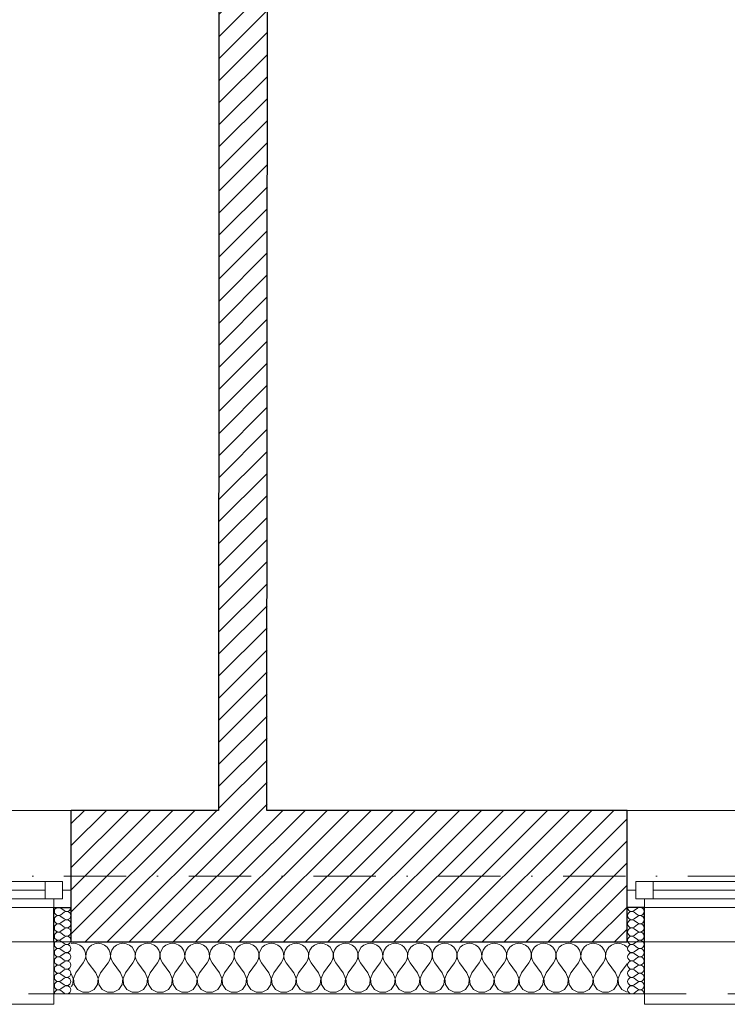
# Model space of a CAD drawing. Header units: millimetres. Extents: x 172139 to 266886, y 89395 to 138225.
# Tile 51 of 94: x 211631 to 213673, y 106825 to 109668. Entities that reach past the tile are written whole.
import ezdxf

# ---------------------------------------------------------------- set-up
doc = ezdxf.new("R2010")
doc.units = ezdxf.units.MM
doc.header["$MEASUREMENT"] = 0
doc.linetypes.add('Kropki i Kreski', pattern=[360, 180, -90, 0, -90])
doc.linetypes.add('Przerywana', pattern=[240, 120, -120])
for name, color, linetype in [('Konstrukcja - Siatki mod', 7, 'Continuous'), ('KR_INW', 7, 'Continuous'), ('NAPIS_SODON', 7, 'Continuous'), ('Okna ArchiCADa', 7, 'Continuous')]:
    doc.layers.add(name, color=color, linetype=linetype)
doc.layers.add('Konstrukcja - Siatki mod_Nr_pióra__48', color=7, linetype='Continuous', lineweight=15, true_color=0xa80f02)
doc.layers.add('KR_INW_Nr_pióra__102', color=7, linetype='Continuous', lineweight=5, true_color=0xcccccc)
for name, color, linetype, lineweight in [('KR_INW_Nr_pióra__101', 252, 'Continuous', 5), ('KR_INW_Nr_pióra__27', 7, 'Continuous', 25), ('KR_INW_Nr_pióra__47', 7, 'Continuous', 15), ('NAPIS_SODON_Nr_pióra__1', 7, 'Continuous', 13), ('Okna ArchiCADa_Nr_pióra__1', 7, 'Continuous', 13), ('Okna ArchiCADa_Nr_pióra__27', 7, 'Continuous', 25)]:
    doc.layers.add(name, color=color, linetype=linetype, lineweight=lineweight)
pattern_1 = [(45, (0, 0), (-31.819804, 31.819804), [])]

# ---------------------------------------------------------------- blocks, each defined once
blk = doc.blocks.new('Strop_1', base_point=(179225, 121523.3))
at = {"layer": 'NAPIS_SODON_Nr_pióra__1', "linetype": 'Continuous', "flags": 128}
blk.add_lwpolyline([(179225, 121523.3), (179225.9, 107003.8), (250898.3, 107008.3), (250897.4, 121527.8)], close=True, dxfattribs=at)
blk = doc.blocks.new('*X162')
at = {"layer": 'KR_INW_Nr_pióra__102', "linetype": 'Continuous'}
for p, q in [((211785.7, 107001.6), (211779.6, 107000.7)), ((211795.5, 107000.2), (211785.7, 107001.6)), ((211804.5, 106996.2), (211795.5, 107000.2)), ((211812.1, 106989.9), (211804.5, 106996.2)), ((211838.4, 106996.2), (211830.8, 106989.9)), ((211847.4, 107000.2), (211838.4, 106996.2)), ((211857.1, 107001.6), (211847.4, 107000.2)), ((211866.9, 107000.2), (211857.1, 107001.6)), ((211875.9, 106996.2), (211866.9, 107000.2)), ((211883.5, 106989.9), (211875.9, 106996.2)), ((211909.8, 106996.2), (211902.2, 106989.9)), ((211918.8, 107000.2), (211909.8, 106996.2)), ((211928.6, 107001.6), (211918.8, 107000.2)), ((211938.3, 107000.2), (211928.6, 107001.6)), ((211947.3, 106996.2), (211938.3, 107000.2)), ((211954.9, 106989.9), (211947.3, 106996.2)), ((211981.2, 106996.2), (211973.6, 106989.9)), ((211990.2, 107000.2), (211981.2, 106996.2)), ((212000, 107001.6), (211990.2, 107000.2)), ((212009.8, 107000.2), (212000, 107001.6)), ((212018.8, 106996.2), (212009.8, 107000.2)), ((212026.4, 106989.9), (212018.8, 106996.2)), ((212052.7, 106996.2), (212045.1, 106989.9)), ((212061.7, 107000.2), (212052.7, 106996.2)), ((212071.4, 107001.6), (212061.7, 107000.2)), ((212081.2, 107000.2), (212071.4, 107001.6)), ((212090.2, 106996.2), (212081.2, 107000.2)), ((212097.8, 106989.9), (212090.2, 106996.2)), ((212124.1, 106996.2), (212116.5, 106989.9)), ((212133.1, 107000.2), (212124.1, 106996.2)), ((212142.9, 107001.6), (212133.1, 107000.2)), ((212152.6, 107000.2), (212142.9, 107001.6)), ((212161.6, 106996.2), (212152.6, 107000.2)), ((212169.2, 106989.9), (212161.6, 106996.2)), ((212195.5, 106996.2), (212187.9, 106989.9)), ((212204.5, 107000.2), (212195.5, 106996.2)), ((212214.3, 107001.6), (212204.5, 107000.2)), ((212224, 107000.2), (212214.3, 107001.6)), ((212233.1, 106996.2), (212224, 107000.2)), ((212240.6, 106989.9), (212233.1, 106996.2)), ((212266.9, 106996.2), (212259.4, 106989.9)), ((212276, 107000.2), (212266.9, 106996.2)), ((212285.7, 107001.6), (212276, 107000.2)), ((212295.5, 107000.2), (212285.7, 107001.6)), ((212304.5, 106996.2), (212295.5, 107000.2)), ((212312.1, 106989.9), (212304.5, 106996.2)), ((212338.4, 106996.2), (212330.8, 106989.9)), ((212347.4, 107000.2), (212338.4, 106996.2)), ((212357.1, 107001.6), (212347.4, 107000.2)), ((212366.9, 107000.2), (212357.1, 107001.6)), ((212375.9, 106996.2), (212366.9, 107000.2)), ((212383.5, 106989.9), (212375.9, 106996.2)), ((212409.8, 106996.2), (212402.2, 106989.9)), ((212418.8, 107000.2), (212409.8, 106996.2)), ((212428.6, 107001.6), (212418.8, 107000.2)), ((212438.3, 107000.2), (212428.6, 107001.6)), ((212447.3, 106996.2), (212438.3, 107000.2)), ((212454.9, 106989.9), (212447.3, 106996.2)), ((212481.2, 106996.2), (212473.6, 106989.9)), ((212490.2, 107000.2), (212481.2, 106996.2)), ((212500, 107001.6), (212490.2, 107000.2)), ((212509.8, 107000.2), (212500, 107001.6)), ((212518.8, 106996.2), (212509.8, 107000.2)), ((212526.4, 106989.9), (212518.8, 106996.2)), ((212552.7, 106996.2), (212545.1, 106989.9)), ((212561.7, 107000.2), (212552.7, 106996.2)), ((212571.4, 107001.6), (212561.7, 107000.2)), ((212581.2, 107000.2), (212571.4, 107001.6)), ((212590.2, 106996.2), (212581.2, 107000.2)), ((212597.8, 106989.9), (212590.2, 106996.2)), ((212624.1, 106996.2), (212616.5, 106989.9)), ((212633.1, 107000.2), (212624.1, 106996.2)), ((212642.9, 107001.6), (212633.1, 107000.2)), ((212652.6, 107000.2), (212642.9, 107001.6)), ((212661.6, 106996.2), (212652.6, 107000.2)), ((212669.2, 106989.9), (212661.6, 106996.2)), ((212695.5, 106996.2), (212687.9, 106989.9)), ((212704.5, 107000.2), (212695.5, 106996.2)), ((212714.3, 107001.6), (212704.5, 107000.2)), ((212724, 107000.2), (212714.3, 107001.6)), ((212733.1, 106996.2), (212724, 107000.2)), ((212740.6, 106989.9), (212733.1, 106996.2)), ((212766.9, 106996.2), (212759.4, 106989.9)), ((212776, 107000.2), (212766.9, 106996.2)), ((212785.7, 107001.6), (212776, 107000.2)), ((212795.5, 107000.2), (212785.7, 107001.6)), ((212804.5, 106996.2), (212795.5, 107000.2)), ((212812.1, 106989.9), (212804.5, 106996.2)), ((212838.4, 106996.2), (212830.8, 106989.9)), ((212847.4, 107000.2), (212838.4, 106996.2)), ((212857.1, 107001.6), (212847.4, 107000.2)), ((212866.9, 107000.2), (212857.1, 107001.6)), ((212875.9, 106996.2), (212866.9, 107000.2)), ((212883.5, 106989.9), (212875.9, 106996.2)), ((212909.8, 106996.2), (212902.2, 106989.9)), ((212918.8, 107000.2), (212909.8, 106996.2)), ((212928.6, 107001.6), (212918.8, 107000.2)), ((212938.3, 107000.2), (212928.6, 107001.6)), ((212947.3, 106996.2), (212938.3, 107000.2)), ((212954.9, 106989.9), (212947.3, 106996.2)), ((212981.2, 106996.2), (212973.6, 106989.9)), ((212990.2, 107000.2), (212981.2, 106996.2)), ((213000, 107001.6), (212990.2, 107000.2)), ((213009.8, 107000.2), (213000, 107001.6)), ((213018.8, 106996.2), (213009.8, 107000.2)), ((213026.4, 106989.9), (213018.8, 106996.2)), ((213052.7, 106996.2), (213045.1, 106989.9)), ((213061.7, 107000.2), (213052.7, 106996.2)), ((213071.4, 107001.6), (213061.7, 107000.2)), ((213081.2, 107000.2), (213071.4, 107001.6)), ((213090.2, 106996.2), (213081.2, 107000.2)), ((213097.8, 106989.9), (213090.2, 106996.2)), ((213124.1, 106996.2), (213116.5, 106989.9)), ((213133.1, 107000.2), (213124.1, 106996.2)), ((213142.9, 107001.6), (213133.1, 107000.2)), ((213152.6, 107000.2), (213142.9, 107001.6)), ((213161.6, 106996.2), (213152.6, 107000.2)), ((213169.2, 106989.9), (213161.6, 106996.2)), ((213195.5, 106996.2), (213187.9, 106989.9)), ((213204.5, 107000.2), (213195.5, 106996.2)), ((213214.3, 107001.6), (213204.5, 107000.2)), ((213224, 107000.2), (213214.3, 107001.6)), ((213233.1, 106996.2), (213224, 107000.2)), ((213240.6, 106989.9), (213233.1, 106996.2)), ((213266.9, 106996.2), (213259.4, 106989.9)), ((213276, 107000.2), (213266.9, 106996.2)), ((213285.7, 107001.6), (213276, 107000.2)), ((213295.5, 107000.2), (213285.7, 107001.6)), ((213304.5, 106996.2), (213295.5, 107000.2)), ((213312.1, 106989.9), (213304.5, 106996.2)), ((213338.4, 106996.2), (213330.8, 106989.9)), ((213347.4, 107000.2), (213338.4, 106996.2)), ((213357.1, 107001.6), (213347.4, 107000.2)), ((213366.9, 107000.2), (213357.1, 107001.6)), ((213375.9, 106996.2), (213366.9, 107000.2)), ((213383.5, 106989.9), (213375.9, 106996.2)), ((211817.7, 106981.8), (211812.1, 106989.9)), ((211820.8, 106972.5), (211817.7, 106981.8)), ((211821.3, 106962.6), (211820.8, 106972.5)), ((211822.1, 106972.5), (211821.6, 106962.6)), ((211825.2, 106981.8), (211822.1, 106972.5)), ((211830.8, 106989.9), (211825.2, 106981.8)), ((211889.1, 106981.8), (211883.5, 106989.9)), ((211892.2, 106972.5), (211889.1, 106981.8)), ((211892.7, 106962.6), (211892.2, 106972.5)), ((211893.5, 106972.5), (211893, 106962.6)), ((211896.6, 106981.8), (211893.5, 106972.5)), ((211902.2, 106989.9), (211896.6, 106981.8)), ((211960.5, 106981.8), (211954.9, 106989.9)), ((211963.7, 106972.5), (211960.5, 106981.8)), ((211964.1, 106962.6), (211963.7, 106972.5)), ((211964.9, 106972.5), (211964.4, 106962.6)), ((211968.1, 106981.8), (211964.9, 106972.5)), ((211973.6, 106989.9), (211968.1, 106981.8)), ((212031.9, 106981.8), (212026.4, 106989.9)), ((212035.1, 106972.5), (212031.9, 106981.8)), ((212035.6, 106962.6), (212035.1, 106972.5)), ((212036.3, 106972.5), (212035.9, 106962.6)), ((212039.5, 106981.8), (212036.3, 106972.5)), ((212045.1, 106989.9), (212039.5, 106981.8)), ((212103.4, 106981.8), (212097.8, 106989.9)), ((212106.5, 106972.5), (212103.4, 106981.8)), ((212107, 106962.6), (212106.5, 106972.5)), ((212107.8, 106972.5), (212107.3, 106962.6)), ((212110.9, 106981.8), (212107.8, 106972.5)), ((212116.5, 106989.9), (212110.9, 106981.8)), ((212174.8, 106981.8), (212169.2, 106989.9)), ((212177.9, 106972.5), (212174.8, 106981.8)), ((212178.4, 106962.6), (212177.9, 106972.5)), ((212179.2, 106972.5), (212178.7, 106962.6)), ((212182.3, 106981.8), (212179.2, 106972.5)), ((212187.9, 106989.9), (212182.3, 106981.8)), ((212246.2, 106981.8), (212240.6, 106989.9)), ((212249.4, 106972.5), (212246.2, 106981.8)), ((212249.9, 106962.6), (212249.4, 106972.5)), ((212250.6, 106972.5), (212250.1, 106962.6)), ((212253.8, 106981.8), (212250.6, 106972.5)), ((212259.4, 106989.9), (212253.8, 106981.8)), ((212317.7, 106981.8), (212312.1, 106989.9)), ((212320.8, 106972.5), (212317.7, 106981.8)), ((212321.3, 106962.6), (212320.8, 106972.5)), ((212322.1, 106972.5), (212321.6, 106962.6)), ((212325.2, 106981.8), (212322.1, 106972.5)), ((212330.8, 106989.9), (212325.2, 106981.8)), ((212389.1, 106981.8), (212383.5, 106989.9)), ((212392.2, 106972.5), (212389.1, 106981.8)), ((212392.7, 106962.6), (212392.2, 106972.5)), ((212393.5, 106972.5), (212393, 106962.6)), ((212396.6, 106981.8), (212393.5, 106972.5)), ((212402.2, 106989.9), (212396.6, 106981.8)), ((212460.5, 106981.8), (212454.9, 106989.9)), ((212463.7, 106972.5), (212460.5, 106981.8)), ((212464.1, 106962.6), (212463.7, 106972.5)), ((212464.9, 106972.5), (212464.4, 106962.6)), ((212468.1, 106981.8), (212464.9, 106972.5)), ((212473.6, 106989.9), (212468.1, 106981.8)), ((212531.9, 106981.8), (212526.4, 106989.9)), ((212535.1, 106972.5), (212531.9, 106981.8)), ((212535.6, 106962.6), (212535.1, 106972.5)), ((212536.3, 106972.5), (212535.9, 106962.6)), ((212539.5, 106981.8), (212536.3, 106972.5)), ((212545.1, 106989.9), (212539.5, 106981.8)), ((212603.4, 106981.8), (212597.8, 106989.9)), ((212606.5, 106972.5), (212603.4, 106981.8)), ((212607, 106962.6), (212606.5, 106972.5)), ((212607.8, 106972.5), (212607.3, 106962.6)), ((212610.9, 106981.8), (212607.8, 106972.5)), ((212616.5, 106989.9), (212610.9, 106981.8)), ((212674.8, 106981.8), (212669.2, 106989.9)), ((212677.9, 106972.5), (212674.8, 106981.8)), ((212678.4, 106962.6), (212677.9, 106972.5)), ((212679.2, 106972.5), (212678.7, 106962.6)), ((212682.3, 106981.8), (212679.2, 106972.5)), ((212687.9, 106989.9), (212682.3, 106981.8)), ((212746.2, 106981.8), (212740.6, 106989.9)), ((212749.4, 106972.5), (212746.2, 106981.8)), ((212749.9, 106962.6), (212749.4, 106972.5)), ((212750.6, 106972.5), (212750.1, 106962.6)), ((212753.8, 106981.8), (212750.6, 106972.5)), ((212759.4, 106989.9), (212753.8, 106981.8)), ((212817.7, 106981.8), (212812.1, 106989.9)), ((212820.8, 106972.5), (212817.7, 106981.8)), ((212821.3, 106962.6), (212820.8, 106972.5)), ((212822.1, 106972.5), (212821.6, 106962.6)), ((212825.2, 106981.8), (212822.1, 106972.5)), ((212830.8, 106989.9), (212825.2, 106981.8)), ((212889.1, 106981.8), (212883.5, 106989.9)), ((212892.2, 106972.5), (212889.1, 106981.8)), ((212892.7, 106962.6), (212892.2, 106972.5)), ((212893.5, 106972.5), (212893, 106962.6)), ((212896.6, 106981.8), (212893.5, 106972.5)), ((212902.2, 106989.9), (212896.6, 106981.8)), ((212960.5, 106981.8), (212954.9, 106989.9)), ((212963.7, 106972.5), (212960.5, 106981.8)), ((212964.1, 106962.6), (212963.7, 106972.5)), ((212964.9, 106972.5), (212964.4, 106962.6)), ((212968.1, 106981.8), (212964.9, 106972.5)), ((212973.6, 106989.9), (212968.1, 106981.8)), ((213031.9, 106981.8), (213026.4, 106989.9)), ((213035.1, 106972.5), (213031.9, 106981.8)), ((213035.6, 106962.6), (213035.1, 106972.5)), ((213036.3, 106972.5), (213035.9, 106962.6)), ((213039.5, 106981.8), (213036.3, 106972.5)), ((213045.1, 106989.9), (213039.5, 106981.8)), ((213103.4, 106981.8), (213097.8, 106989.9)), ((213106.5, 106972.5), (213103.4, 106981.8)), ((213107, 106962.6), (213106.5, 106972.5)), ((213107.8, 106972.5), (213107.3, 106962.6)), ((213110.9, 106981.8), (213107.8, 106972.5)), ((213116.5, 106989.9), (213110.9, 106981.8)), ((213174.8, 106981.8), (213169.2, 106989.9)), ((213177.9, 106972.5), (213174.8, 106981.8)), ((213178.4, 106962.6), (213177.9, 106972.5)), ((213179.2, 106972.5), (213178.7, 106962.6)), ((213182.3, 106981.8), (213179.2, 106972.5)), ((213187.9, 106989.9), (213182.3, 106981.8)), ((213246.2, 106981.8), (213240.6, 106989.9)), ((213249.4, 106972.5), (213246.2, 106981.8)), ((213249.9, 106962.6), (213249.4, 106972.5)), ((213250.6, 106972.5), (213250.1, 106962.6)), ((213253.8, 106981.8), (213250.6, 106972.5)), ((213259.4, 106989.9), (213253.8, 106981.8)), ((213317.7, 106981.8), (213312.1, 106989.9)), ((213320.8, 106972.5), (213317.7, 106981.8)), ((213321.3, 106962.6), (213320.8, 106972.5)), ((213322.1, 106972.5), (213321.6, 106962.6)), ((213325.2, 106981.8), (213322.1, 106972.5)), ((213330.8, 106989.9), (213325.2, 106981.8)), ((213384, 106989.3), (213383.5, 106989.9)), ((211792.9, 106915.9), (211814.3, 106944.4)), ((211814.3, 106944.4), (211819.1, 106953.1)), ((211819.1, 106953.1), (211821.3, 106962.6)), ((211821.6, 106962.6), (211823.8, 106953.1)), ((211823.8, 106953.1), (211828.6, 106944.4)), ((211850, 106915.9), (211828.6, 106944.4)), ((211864.3, 106915.9), (211885.7, 106944.4)), ((211885.7, 106944.4), (211890.5, 106953.1)), ((211890.5, 106953.1), (211892.7, 106962.6)), ((211893, 106962.6), (211895.2, 106953.1)), ((211895.2, 106953.1), (211900, 106944.4)), ((211921.4, 106915.9), (211900, 106944.4)), ((211935.7, 106915.9), (211957.1, 106944.4)), ((211957.1, 106944.4), (211961.9, 106953.1)), ((211961.9, 106953.1), (211964.1, 106962.6)), ((211964.4, 106962.6), (211966.7, 106953.1)), ((211966.7, 106953.1), (211971.4, 106944.4)), ((211992.9, 106915.9), (211971.4, 106944.4)), ((212007.1, 106915.9), (212028.6, 106944.4)), ((212028.6, 106944.4), (212033.3, 106953.1)), ((212033.3, 106953.1), (212035.6, 106962.6)), ((212035.9, 106962.6), (212038.1, 106953.1)), ((212038.1, 106953.1), (212042.9, 106944.4)), ((212064.3, 106915.9), (212042.9, 106944.4)), ((212078.6, 106915.9), (212100, 106944.4)), ((212100, 106944.4), (212104.8, 106953.1)), ((212104.8, 106953.1), (212107, 106962.6)), ((212107.3, 106962.6), (212109.5, 106953.1)), ((212109.5, 106953.1), (212114.3, 106944.4)), ((212135.7, 106915.9), (212114.3, 106944.4)), ((212150, 106915.9), (212171.4, 106944.4)), ((212171.4, 106944.4), (212176.2, 106953.1)), ((212176.2, 106953.1), (212178.4, 106962.6)), ((212178.7, 106962.6), (212180.9, 106953.1)), ((212180.9, 106953.1), (212185.7, 106944.4)), ((212207.1, 106915.9), (212185.7, 106944.4)), ((212221.4, 106915.9), (212242.9, 106944.4)), ((212242.9, 106944.4), (212247.6, 106953.1)), ((212247.6, 106953.1), (212249.9, 106962.6)), ((212250.1, 106962.6), (212252.4, 106953.1)), ((212252.4, 106953.1), (212257.1, 106944.4)), ((212278.6, 106915.9), (212257.1, 106944.4)), ((212292.9, 106915.9), (212314.3, 106944.4)), ((212314.3, 106944.4), (212319.1, 106953.1)), ((212319.1, 106953.1), (212321.3, 106962.6)), ((212321.6, 106962.6), (212323.8, 106953.1)), ((212323.8, 106953.1), (212328.6, 106944.4)), ((212350, 106915.9), (212328.6, 106944.4)), ((212364.3, 106915.9), (212385.7, 106944.4)), ((212385.7, 106944.4), (212390.5, 106953.1)), ((212390.5, 106953.1), (212392.7, 106962.6)), ((212393, 106962.6), (212395.2, 106953.1)), ((212395.2, 106953.1), (212400, 106944.4)), ((212421.4, 106915.9), (212400, 106944.4)), ((212435.7, 106915.9), (212457.1, 106944.4)), ((212457.1, 106944.4), (212461.9, 106953.1)), ((212461.9, 106953.1), (212464.1, 106962.6)), ((212464.4, 106962.6), (212466.7, 106953.1)), ((212466.7, 106953.1), (212471.4, 106944.4)), ((212492.9, 106915.9), (212471.4, 106944.4)), ((212507.1, 106915.9), (212528.6, 106944.4)), ((212528.6, 106944.4), (212533.3, 106953.1)), ((212533.3, 106953.1), (212535.6, 106962.6)), ((212535.9, 106962.6), (212538.1, 106953.1)), ((212538.1, 106953.1), (212542.9, 106944.4)), ((212564.3, 106915.9), (212542.9, 106944.4)), ((212578.6, 106915.9), (212600, 106944.4)), ((212600, 106944.4), (212604.8, 106953.1)), ((212604.8, 106953.1), (212607, 106962.6)), ((212607.3, 106962.6), (212609.5, 106953.1)), ((212609.5, 106953.1), (212614.3, 106944.4)), ((212635.7, 106915.9), (212614.3, 106944.4)), ((212650, 106915.9), (212671.4, 106944.4)), ((212671.4, 106944.4), (212676.2, 106953.1)), ((212676.2, 106953.1), (212678.4, 106962.6)), ((212678.7, 106962.6), (212680.9, 106953.1)), ((212680.9, 106953.1), (212685.7, 106944.4)), ((212707.1, 106915.9), (212685.7, 106944.4)), ((212721.4, 106915.9), (212742.9, 106944.4)), ((212742.9, 106944.4), (212747.6, 106953.1)), ((212747.6, 106953.1), (212749.9, 106962.6)), ((212750.1, 106962.6), (212752.4, 106953.1)), ((212752.4, 106953.1), (212757.1, 106944.4)), ((212778.6, 106915.9), (212757.1, 106944.4)), ((212792.9, 106915.9), (212814.3, 106944.4)), ((212814.3, 106944.4), (212819.1, 106953.1)), ((212819.1, 106953.1), (212821.3, 106962.6)), ((212821.6, 106962.6), (212823.8, 106953.1)), ((212823.8, 106953.1), (212828.6, 106944.4)), ((212850, 106915.9), (212828.6, 106944.4)), ((212864.3, 106915.9), (212885.7, 106944.4)), ((212885.7, 106944.4), (212890.5, 106953.1)), ((212890.5, 106953.1), (212892.7, 106962.6)), ((212893, 106962.6), (212895.2, 106953.1)), ((212895.2, 106953.1), (212900, 106944.4)), ((212921.4, 106915.9), (212900, 106944.4)), ((212935.7, 106915.9), (212957.1, 106944.4)), ((212957.1, 106944.4), (212961.9, 106953.1)), ((212961.9, 106953.1), (212964.1, 106962.6)), ((212964.4, 106962.6), (212966.7, 106953.1)), ((212966.7, 106953.1), (212971.4, 106944.4)), ((212992.9, 106915.9), (212971.4, 106944.4)), ((213007.1, 106915.9), (213028.6, 106944.4)), ((213028.6, 106944.4), (213033.3, 106953.1)), ((213033.3, 106953.1), (213035.6, 106962.6)), ((213035.9, 106962.6), (213038.1, 106953.1)), ((213038.1, 106953.1), (213042.9, 106944.4)), ((213064.3, 106915.9), (213042.9, 106944.4)), ((213078.6, 106915.9), (213100, 106944.4)), ((213100, 106944.4), (213104.8, 106953.1)), ((213104.8, 106953.1), (213107, 106962.6)), ((213107.3, 106962.6), (213109.5, 106953.1)), ((213109.5, 106953.1), (213114.3, 106944.4)), ((213135.7, 106915.9), (213114.3, 106944.4)), ((213150, 106915.9), (213171.4, 106944.4)), ((213171.4, 106944.4), (213176.2, 106953.1)), ((213176.2, 106953.1), (213178.4, 106962.6)), ((213178.7, 106962.6), (213180.9, 106953.1)), ((213180.9, 106953.1), (213185.7, 106944.4)), ((213207.1, 106915.9), (213185.7, 106944.4)), ((213221.4, 106915.9), (213242.9, 106944.4)), ((213242.9, 106944.4), (213247.6, 106953.1)), ((213247.6, 106953.1), (213249.9, 106962.6)), ((213250.1, 106962.6), (213252.4, 106953.1)), ((213252.4, 106953.1), (213257.1, 106944.4)), ((213278.6, 106915.9), (213257.1, 106944.4)), ((213292.9, 106915.9), (213314.3, 106944.4)), ((213314.3, 106944.4), (213319.1, 106953.1)), ((213319.1, 106953.1), (213321.3, 106962.6)), ((213321.6, 106962.6), (213323.8, 106953.1)), ((213323.8, 106953.1), (213328.6, 106944.4)), ((213350, 106915.9), (213328.6, 106944.4)), ((213364.3, 106915.9), (213384, 106942.1)), ((211785.3, 106899.8), (211779.6, 106913.5)), ((211792.9, 106915.9), (211786.1, 106899.8)), ((211856.7, 106899.8), (211850, 106915.9)), ((211864.3, 106915.9), (211857.6, 106899.8)), ((211928.2, 106899.8), (211921.4, 106915.9)), ((211935.7, 106915.9), (211929, 106899.8)), ((211999.6, 106899.8), (211992.9, 106915.9)), ((212007.1, 106915.9), (212000.4, 106899.8)), ((212071, 106899.8), (212064.3, 106915.9)), ((212078.6, 106915.9), (212071.8, 106899.8)), ((212142.4, 106899.8), (212135.7, 106915.9)), ((212150, 106915.9), (212143.3, 106899.8)), ((212213.9, 106899.8), (212207.1, 106915.9)), ((212221.4, 106915.9), (212214.7, 106899.8)), ((212285.3, 106899.8), (212278.6, 106915.9)), ((212292.9, 106915.9), (212286.1, 106899.8)), ((212356.7, 106899.8), (212350, 106915.9)), ((212364.3, 106915.9), (212357.6, 106899.8)), ((212428.2, 106899.8), (212421.4, 106915.9)), ((212435.7, 106915.9), (212429, 106899.8)), ((212499.6, 106899.8), (212492.9, 106915.9)), ((212507.1, 106915.9), (212500.4, 106899.8)), ((212571, 106899.8), (212564.3, 106915.9)), ((212578.6, 106915.9), (212571.8, 106899.8)), ((212642.4, 106899.8), (212635.7, 106915.9)), ((212650, 106915.9), (212643.3, 106899.8)), ((212713.9, 106899.8), (212707.1, 106915.9)), ((212721.4, 106915.9), (212714.7, 106899.8)), ((212785.3, 106899.8), (212778.6, 106915.9)), ((212792.9, 106915.9), (212786.1, 106899.8)), ((212856.7, 106899.8), (212850, 106915.9)), ((212864.3, 106915.9), (212857.6, 106899.8)), ((212928.2, 106899.8), (212921.4, 106915.9)), ((212935.7, 106915.9), (212929, 106899.8)), ((212999.6, 106899.8), (212992.9, 106915.9)), ((213007.1, 106915.9), (213000.4, 106899.8)), ((213071, 106899.8), (213064.3, 106915.9)), ((213078.6, 106915.9), (213071.8, 106899.8)), ((213142.4, 106899.8), (213135.7, 106915.9)), ((213150, 106915.9), (213143.3, 106899.8)), ((213213.9, 106899.8), (213207.1, 106915.9)), ((213221.4, 106915.9), (213214.7, 106899.8)), ((213285.3, 106899.8), (213278.6, 106915.9)), ((213292.9, 106915.9), (213286.1, 106899.8)), ((213356.7, 106899.8), (213350, 106915.9)), ((213364.3, 106915.9), (213357.6, 106899.8)), ((211779.6, 106876.3), (211783.7, 106882.5)), ((211783.7, 106882.5), (211785.3, 106899.8)), ((211786.1, 106899.8), (211787.8, 106882.5)), ((211787.8, 106882.5), (211797.4, 106868)), ((211845.5, 106868), (211855.1, 106882.5)), ((211855.1, 106882.5), (211856.7, 106899.8)), ((211857.6, 106899.8), (211859.2, 106882.5)), ((211859.2, 106882.5), (211868.8, 106868)), ((211916.9, 106868), (211926.5, 106882.5)), ((211926.5, 106882.5), (211928.2, 106899.8)), ((211929, 106899.8), (211930.6, 106882.5)), ((211930.6, 106882.5), (211940.3, 106868)), ((211988.3, 106868), (211997.9, 106882.5)), ((211997.9, 106882.5), (211999.6, 106899.8)), ((212000.4, 106899.8), (212002.1, 106882.5)), ((212002.1, 106882.5), (212011.7, 106868)), ((212059.7, 106868), (212069.4, 106882.5)), ((212069.4, 106882.5), (212071, 106899.8)), ((212071.8, 106899.8), (212073.5, 106882.5)), ((212073.5, 106882.5), (212083.1, 106868)), ((212131.2, 106868), (212140.8, 106882.5)), ((212140.8, 106882.5), (212142.4, 106899.8)), ((212143.3, 106899.8), (212144.9, 106882.5)), ((212144.9, 106882.5), (212154.5, 106868)), ((212202.6, 106868), (212212.2, 106882.5)), ((212212.2, 106882.5), (212213.9, 106899.8)), ((212214.7, 106899.8), (212216.3, 106882.5)), ((212216.3, 106882.5), (212226, 106868)), ((212274, 106868), (212283.7, 106882.5)), ((212283.7, 106882.5), (212285.3, 106899.8)), ((212286.1, 106899.8), (212287.8, 106882.5)), ((212287.8, 106882.5), (212297.4, 106868)), ((212345.5, 106868), (212355.1, 106882.5)), ((212355.1, 106882.5), (212356.7, 106899.8)), ((212357.6, 106899.8), (212359.2, 106882.5)), ((212359.2, 106882.5), (212368.8, 106868)), ((212416.9, 106868), (212426.5, 106882.5)), ((212426.5, 106882.5), (212428.2, 106899.8)), ((212429, 106899.8), (212430.6, 106882.5)), ((212430.6, 106882.5), (212440.3, 106868)), ((212488.3, 106868), (212497.9, 106882.5)), ((212497.9, 106882.5), (212499.6, 106899.8)), ((212500.4, 106899.8), (212502.1, 106882.5)), ((212502.1, 106882.5), (212511.7, 106868)), ((212559.7, 106868), (212569.4, 106882.5)), ((212569.4, 106882.5), (212571, 106899.8)), ((212571.8, 106899.8), (212573.5, 106882.5)), ((212573.5, 106882.5), (212583.1, 106868)), ((212631.2, 106868), (212640.8, 106882.5)), ((212640.8, 106882.5), (212642.4, 106899.8)), ((212643.3, 106899.8), (212644.9, 106882.5)), ((212644.9, 106882.5), (212654.5, 106868)), ((212702.6, 106868), (212712.2, 106882.5)), ((212712.2, 106882.5), (212713.9, 106899.8)), ((212714.7, 106899.8), (212716.3, 106882.5)), ((212716.3, 106882.5), (212726, 106868)), ((212774, 106868), (212783.7, 106882.5)), ((212783.7, 106882.5), (212785.3, 106899.8)), ((212786.1, 106899.8), (212787.8, 106882.5)), ((212787.8, 106882.5), (212797.4, 106868)), ((212845.5, 106868), (212855.1, 106882.5)), ((212855.1, 106882.5), (212856.7, 106899.8)), ((212857.6, 106899.8), (212859.2, 106882.5)), ((212859.2, 106882.5), (212868.8, 106868)), ((212916.9, 106868), (212926.5, 106882.5)), ((212926.5, 106882.5), (212928.2, 106899.8)), ((212929, 106899.8), (212930.6, 106882.5)), ((212930.6, 106882.5), (212940.3, 106868)), ((212988.3, 106868), (212997.9, 106882.5)), ((212997.9, 106882.5), (212999.6, 106899.8)), ((213000.4, 106899.8), (213002.1, 106882.5)), ((213002.1, 106882.5), (213011.7, 106868)), ((213059.7, 106868), (213069.4, 106882.5)), ((213069.4, 106882.5), (213071, 106899.8)), ((213071.8, 106899.8), (213073.5, 106882.5)), ((213073.5, 106882.5), (213083.1, 106868)), ((213131.2, 106868), (213140.8, 106882.5)), ((213140.8, 106882.5), (213142.4, 106899.8)), ((213143.3, 106899.8), (213144.9, 106882.5)), ((213144.9, 106882.5), (213154.5, 106868)), ((213202.6, 106868), (213212.2, 106882.5)), ((213212.2, 106882.5), (213213.9, 106899.8)), ((213214.7, 106899.8), (213216.3, 106882.5)), ((213216.3, 106882.5), (213226, 106868)), ((213274, 106868), (213283.7, 106882.5)), ((213283.7, 106882.5), (213285.3, 106899.8)), ((213286.1, 106899.8), (213287.8, 106882.5)), ((213287.8, 106882.5), (213297.4, 106868)), ((213345.5, 106868), (213355.1, 106882.5)), ((213355.1, 106882.5), (213356.7, 106899.8)), ((213357.6, 106899.8), (213359.2, 106882.5)), ((213359.2, 106882.5), (213368.8, 106868)), ((211797.4, 106868), (211812.7, 106859.8)), ((211812.7, 106859.8), (211830.1, 106859.8)), ((211830.1, 106859.8), (211845.5, 106868)), ((211868.8, 106868), (211884.2, 106859.8)), ((211884.2, 106859.8), (211901.6, 106859.8)), ((211901.6, 106859.8), (211916.9, 106868)), ((211940.3, 106868), (211955.6, 106859.8)), ((211955.6, 106859.8), (211973, 106859.8)), ((211973, 106859.8), (211988.3, 106868)), ((212011.7, 106868), (212027, 106859.8)), ((212027, 106859.8), (212044.4, 106859.8)), ((212044.4, 106859.8), (212059.7, 106868)), ((212083.1, 106868), (212098.4, 106859.8)), ((212098.4, 106859.8), (212115.8, 106859.8)), ((212115.8, 106859.8), (212131.2, 106868)), ((212154.5, 106868), (212169.9, 106859.8)), ((212169.9, 106859.8), (212187.3, 106859.8)), ((212187.3, 106859.8), (212202.6, 106868)), ((212226, 106868), (212241.3, 106859.8)), ((212241.3, 106859.8), (212258.7, 106859.8)), ((212258.7, 106859.8), (212274, 106868)), ((212297.4, 106868), (212312.7, 106859.8)), ((212312.7, 106859.8), (212330.1, 106859.8)), ((212330.1, 106859.8), (212345.5, 106868)), ((212368.8, 106868), (212384.2, 106859.8)), ((212384.2, 106859.8), (212401.6, 106859.8)), ((212401.6, 106859.8), (212416.9, 106868)), ((212440.3, 106868), (212455.6, 106859.8)), ((212455.6, 106859.8), (212473, 106859.8)), ((212473, 106859.8), (212488.3, 106868)), ((212511.7, 106868), (212527, 106859.8)), ((212527, 106859.8), (212544.4, 106859.8)), ((212544.4, 106859.8), (212559.7, 106868)), ((212583.1, 106868), (212598.4, 106859.8)), ((212598.4, 106859.8), (212615.8, 106859.8)), ((212615.8, 106859.8), (212631.2, 106868)), ((212654.5, 106868), (212669.9, 106859.8)), ((212669.9, 106859.8), (212687.3, 106859.8)), ((212687.3, 106859.8), (212702.6, 106868)), ((212726, 106868), (212741.3, 106859.8)), ((212741.3, 106859.8), (212758.7, 106859.8)), ((212758.7, 106859.8), (212774, 106868)), ((212797.4, 106868), (212812.7, 106859.8)), ((212812.7, 106859.8), (212830.1, 106859.8)), ((212830.1, 106859.8), (212845.5, 106868)), ((212868.8, 106868), (212884.2, 106859.8)), ((212884.2, 106859.8), (212901.6, 106859.8)), ((212901.6, 106859.8), (212916.9, 106868)), ((212940.3, 106868), (212955.6, 106859.8)), ((212955.6, 106859.8), (212973, 106859.8)), ((212973, 106859.8), (212988.3, 106868)), ((213011.7, 106868), (213027, 106859.8)), ((213027, 106859.8), (213044.4, 106859.8)), ((213044.4, 106859.8), (213059.7, 106868)), ((213083.1, 106868), (213098.4, 106859.8)), ((213098.4, 106859.8), (213115.8, 106859.8)), ((213115.8, 106859.8), (213131.2, 106868)), ((213154.5, 106868), (213169.9, 106859.8)), ((213169.9, 106859.8), (213187.3, 106859.8)), ((213187.3, 106859.8), (213202.6, 106868)), ((213226, 106868), (213241.3, 106859.8)), ((213241.3, 106859.8), (213258.7, 106859.8)), ((213258.7, 106859.8), (213274, 106868)), ((213297.4, 106868), (213312.7, 106859.8)), ((213312.7, 106859.8), (213330.1, 106859.8)), ((213330.1, 106859.8), (213345.5, 106868)), ((213368.8, 106868), (213384, 106859.9))]:
    blk.add_line(p, q, dxfattribs=at)
blk = doc.blocks.new('*X200')
at = {"layer": 'KR_INW_Nr_pióra__102', "linetype": 'Continuous'}
for p, q in [((211759.3, 107095.6), (211749.8, 107102.8)), ((211759.3, 107090.9), (211749.8, 107083.7)), ((211759.3, 107071.8), (211749.8, 107079)), ((211759.3, 107067), (211749.8, 107059.9)), ((211759.3, 107048), (211749.8, 107055.1)), ((211759.3, 107043.2), (211749.8, 107036.1)), ((211759.3, 107024.2), (211749.8, 107031.3)), ((211759.3, 107019.4), (211749.8, 107012.3)), ((211759.3, 107000.4), (211749.8, 107007.5)), ((211759.3, 106995.6), (211749.8, 106988.5)), ((211759.3, 106976.6), (211749.8, 106983.7)), ((211759.3, 106971.8), (211749.8, 106964.7)), ((211759.3, 106952.8), (211749.8, 106959.9)), ((211759.3, 106948), (211749.8, 106940.9)), ((211759.3, 106929), (211749.8, 106936.1)), ((211759.3, 106924.2), (211749.8, 106917)), ((211759.3, 106905.1), (211749.8, 106912.3)), ((211759.3, 106900.4), (211749.8, 106893.2)), ((211759.3, 106881.3), (211749.8, 106888.5)), ((211759.3, 106876.6), (211749.8, 106869.4)), ((211759.3, 106857.5), (211749.8, 106864.7))]:
    blk.add_line(p, q, dxfattribs=at)
for centre, start, end in [((211742.7, 107093.2), 53.1301, 180), ((211742.7, 107093.2), 180, 306.8699), ((211742.7, 107069.4), 53.1301, 180), ((211766.5, 107105.1), 233.1301, 0), ((211766.5, 107081.3), 233.1301, 126.8699), ((211742.7, 107069.4), 180, 306.8699), ((211742.7, 107045.6), 53.1301, 180), ((211766.5, 107057.5), 233.1301, 126.8699), ((211742.7, 107045.6), 180, 306.8699), ((211742.7, 107021.8), 53.1301, 180), ((211766.5, 107033.7), 233.1301, 126.8699), ((211742.7, 107021.8), 180, 306.8699), ((211742.7, 106998), 53.1301, 180), ((211742.7, 106998), 180, 306.8699), ((211766.5, 107009.9), 233.1301, 126.8699), ((211766.5, 106986.1), 233.1301, 126.8699), ((211742.7, 106974.2), 53.1301, 180), ((211742.7, 106974.2), 180, 306.8699), ((211766.5, 106962.3), 233.1301, 126.8699), ((211742.7, 106950.4), 53.1301, 180), ((211742.7, 106950.4), 180, 306.8699), ((211742.7, 106926.6), 53.1301, 180), ((211766.5, 106938.5), 233.1301, 126.8699), ((211742.7, 106926.6), 180, 306.8699), ((211742.7, 106902.8), 53.1301, 180), ((211766.5, 106914.7), 233.1301, 126.8699), ((211742.7, 106902.8), 180, 306.8699), ((211742.7, 106879), 53.1301, 180), ((211766.5, 106890.9), 233.1301, 126.8699), ((211742.7, 106879), 180, 306.8699), ((211742.7, 106855.1), 53.1301, 180), ((211766.5, 106867), 233.1301, 126.8699)]:
    blk.add_arc(centre, 11.9, start, end, dxfattribs=at)
blk = doc.blocks.new('*X201')
at = {"layer": 'KR_INW_Nr_pióra__102', "linetype": 'Continuous'}
for p, q in [((213404.2, 107095.6), (213413.7, 107102.8)), ((213404.2, 107090.9), (213413.7, 107083.7)), ((213404.2, 107071.8), (213413.7, 107079)), ((213404.2, 107067), (213413.7, 107059.9)), ((213404.2, 107048), (213413.7, 107055.1)), ((213404.2, 107043.2), (213413.7, 107036.1)), ((213404.2, 107024.2), (213413.7, 107031.3)), ((213404.2, 107019.4), (213413.7, 107012.3)), ((213404.2, 107000.4), (213413.7, 107007.5)), ((213404.2, 106995.6), (213413.7, 106988.5)), ((213404.2, 106976.6), (213413.7, 106983.7)), ((213404.2, 106971.8), (213413.7, 106964.7)), ((213404.2, 106952.8), (213413.7, 106959.9)), ((213404.2, 106948), (213413.7, 106940.9)), ((213404.2, 106929), (213413.7, 106936.1)), ((213404.2, 106924.2), (213413.7, 106917)), ((213404.2, 106905.1), (213413.7, 106912.3)), ((213404.2, 106900.4), (213413.7, 106893.2)), ((213404.2, 106881.3), (213413.7, 106888.5)), ((213404.2, 106876.6), (213413.7, 106869.4)), ((213404.2, 106857.5), (213413.7, 106864.7))]:
    blk.add_line(p, q, dxfattribs=at)
for centre, start, end in [((213397.1, 107105.1), 180, 306.8699), ((213397.1, 107081.3), 53.1301, 306.8699), ((213420.9, 107093.2), 0, 126.8699), ((213420.9, 107093.2), 233.1301, 0), ((213420.9, 107069.4), 0, 126.8699), ((213397.1, 107057.5), 53.1301, 306.8699), ((213420.9, 107069.4), 233.1301, 0), ((213420.9, 107045.6), 0, 126.8699), ((213397.1, 107033.7), 53.1301, 306.8699), ((213420.9, 107045.6), 233.1301, 0), ((213420.9, 107021.8), 0, 126.8699), ((213397.1, 107009.9), 53.1301, 306.8699), ((213397.1, 106986.1), 53.1301, 306.8699), ((213420.9, 107021.8), 233.1301, 0), ((213420.9, 106998), 0, 126.8699), ((213420.9, 106998), 233.1301, 0), ((213397.1, 106962.3), 53.1301, 306.8699), ((213420.9, 106974.2), 0, 126.8699), ((213420.9, 106974.2), 233.1301, 0), ((213397.1, 106938.5), 53.1301, 306.8699), ((213420.9, 106950.4), 0, 126.8699), ((213420.9, 106950.4), 233.1301, 0), ((213420.9, 106926.6), 0, 126.8699), ((213397.1, 106914.7), 53.1301, 306.8699), ((213420.9, 106926.6), 233.1301, 0), ((213420.9, 106902.8), 0, 126.8699), ((213397.1, 106890.9), 53.1301, 306.8699), ((213420.9, 106902.8), 233.1301, 0), ((213420.9, 106879), 0, 126.8699), ((213397.1, 106867), 53.1301, 306.8699), ((213420.9, 106879), 233.1301, 0), ((213420.9, 106855.1), 0, 126.8699)]:
    blk.add_arc(centre, 11.9, start, end, dxfattribs=at)
blk = doc.blocks.new('Okno dwuskrzydłowe 19_5')
at = {"layer": 'Okna ArchiCADa_Nr_pióra__1', "linetype": 'Continuous'}
for p, q in [((-566.8, 230), (566.8, 230)), ((-566.8, 0), (-541.8, 0)), ((-541.8, 25), (-491.8, 25)), ((-541.8, -25), (-541.8, 25)), ((-541.8, 0), (-541.8, -25)), ((-491.8, 25), (-50, 25)), ((-491.8, 25), (-491.8, -25)), ((-491.8, 25), (-50, 25)), ((-491.8, 0), (-50, 0)), ((-50, -25), (-50, 25)), ((-50, 25), (0, 25)), ((0, 25), (0, -25)), ((0, 25), (50, 25)), ((0, -25), (0, 25)), ((50, 25), (491.8, 25)), ((50, 25), (50, -25)), ((50, 25), (491.8, 25)), ((50, 0), (491.8, 0)), ((491.8, -25), (491.8, 25)), ((491.8, 25), (541.8, 25)), ((541.8, 25), (541.8, -25)), ((541.8, -25), (541.8, 0)), ((541.8, 0), (566.8, 0)), ((-541.8, -25), (-516.8, -25)), ((-491.8, -25), (-541.8, -25)), ((-516.8, -25), (-516.8, -50)), ((-50, -25), (-491.8, -25)), ((0, -25), (-50, -25)), ((50, -25), (0, -25)), ((491.8, -25), (50, -25)), ((541.8, -25), (491.8, -25)), ((516.8, -50), (516.8, -25)), ((516.8, -25), (541.8, -25)), ((-516.8, -50), (-566.8, -50)), ((0, -50), (-516.8, -50)), ((516.8, -50), (0, -50)), ((566.8, -50), (516.8, -50)), ((-516.8, -300), (-516.8, -330)), ((516.8, -330), (516.8, -300)), ((-516.8, -330), (516.8, -330))]:
    blk.add_line(p, q, dxfattribs=at)
at = {"layer": 'Okna ArchiCADa_Nr_pióra__1', "linetype": 'Przerywana'}
blk.add_line((-516.8, -300), (516.8, -300), dxfattribs=at)
at = {"layer": 'Okna ArchiCADa_Nr_pióra__27', "linetype": 'Continuous'}
for p, q in [((-566.8, -50), (-566.8, 0)), ((566.8, -50), (566.8, 0)), ((-516.8, -50), (-566.8, -50)), ((516.8, -50), (566.8, -50))]:
    blk.add_line(p, q, dxfattribs=at)
blk = doc.blocks.new('Ściana_3', base_point=(179075.1, 106855.1))
at = {"layer": 'KR_INW_Nr_pióra__101', "linetype": 'Continuous'}
h = blk.add_hatch(dxfattribs=at)
h.set_pattern_fill('Cegła_licówka', color=256, style=0, pattern_type=2)
h.set_pattern_definition(pattern_1)
h.paths.add_polyline_path([(211779.6, 107105.1), (211779.6, 107005.1), (213384, 107005.1), (213384, 107105.1), (213384, 107155.1), (213384, 107385.1), (211779.6, 107385.1), (211779.6, 107155.1)])
at = {"layer": 'KR_INW_Nr_pióra__27', "linetype": 'Continuous'}
for p, q in [((211779.6, 107155.1), (211779.6, 107385.1)), ((213384, 107155.1), (213384, 107385.1)), ((211779.6, 107105.1), (211779.6, 107155.1)), ((213384, 107105.1), (213384, 107155.1)), ((211729.6, 107005.1), (211729.6, 107105.1)), ((211729.6, 107105.1), (211779.6, 107105.1)), ((211779.6, 107005.1), (211779.6, 107105.1)), ((213384, 107005.1), (213384, 107105.1)), ((213434, 107105.1), (213384, 107105.1)), ((213434, 107005.1), (213434, 107105.1)), ((211779.6, 107005.1), (213384, 107005.1))]:
    blk.add_line(p, q, dxfattribs=at)
at = {"layer": 'KR_INW_Nr_pióra__27', "linetype": 'Continuous', "flags": 128}
for points in [[(212204.4, 107385.1), (211779.6, 107385.1)], [(213384, 107385.1), (212344.4, 107385.1)]]:
    blk.add_lwpolyline(points, dxfattribs=at)
at = {"layer": 'KR_INW_Nr_pióra__47', "linetype": 'Continuous'}
for p, q in [((211779.6, 107105.1), (211729.6, 107105.1)), ((211729.6, 107105.1), (211729.6, 106855.1)), ((213384, 107105.1), (213434, 107105.1)), ((213434, 107105.1), (213434, 106855.1)), ((211729.6, 106855.1), (211729.6, 107005.1)), ((213434, 106855.1), (213434, 107005.1)), ((211779.6, 106855.1), (211729.6, 106855.1)), ((213384, 106855.1), (213434, 106855.1))]:
    blk.add_line(p, q, dxfattribs=at)
at = {"layer": 'KR_INW_Nr_pióra__47', "linetype": 'Continuous', "flags": 128}
blk.add_lwpolyline([(211779.6, 106855.1), (213384, 106855.1)], dxfattribs=at)
at = {"layer": 'KR_INW'}
for name in ['*X200', '*X201', '*X162']:
    blk.add_blockref(name, (0, 0), dxfattribs=at)
at = {"layer": 'Okna ArchiCADa', "color": 21, "linetype": 'Continuous', "lineweight": 13, "true_color": 0xff9955, "zscale": 1000}
for p in [(211212.8, 107155.1), (213950.7, 107155.1)]:
    blk.add_blockref('Okno dwuskrzydłowe 19_5', p, dxfattribs=at)
blk = doc.blocks.new('Ściana_66', base_point=(212344.1, 106855.1))
at = {"layer": 'KR_INW_Nr_pióra__101', "linetype": 'Continuous'}
h = blk.add_hatch(dxfattribs=at)
h.set_pattern_fill('Cegła_licówka', color=256, style=0, pattern_type=2)
h.set_pattern_definition(pattern_1)
h.paths.add_polyline_path([(212344.4, 107385.1), (212346.4, 111055.3), (212206.4, 111055.3), (212204.4, 107385.1)])
at = {"layer": 'KR_INW_Nr_pióra__27', "linetype": 'Continuous', "flags": 128}
for points in [[(212206.4, 111055.3), (212204.4, 107385.1)], [(212344.4, 107385.1), (212346.4, 111055.3)]]:
    blk.add_lwpolyline(points, dxfattribs=at)
blk = doc.blocks.new('Standardowy znacznik siatki_10')
at = {"layer": 'Konstrukcja - Siatki mod_Nr_pióra__48', "linetype": 'Kropki i Kreski'}
blk.add_line((1000, 0), (72912, 0), dxfattribs=at)

msp = doc.modelspace()

# ---------------------------------------------------------------- block references
at = {"layer": 'Konstrukcja - Siatki mod', "color": 8, "linetype": 'Continuous', "lineweight": 13, "zscale": 1000}
msp.add_blockref('Standardowy znacznik siatki_10', (177989.3, 107195.1), dxfattribs=at)
at = {"layer": 'KR_INW'}
for name, p in [('Ściana_66', (212344.1, 106855.1)), ('Ściana_3', (179075.1, 106855.1))]:
    msp.add_blockref(name, p, dxfattribs=at)
at = {"layer": 'NAPIS_SODON', "linetype": 'Continuous'}
msp.add_blockref('Strop_1', (179225, 121523.3), dxfattribs=at)

doc.saveas('drawing.dxf')
